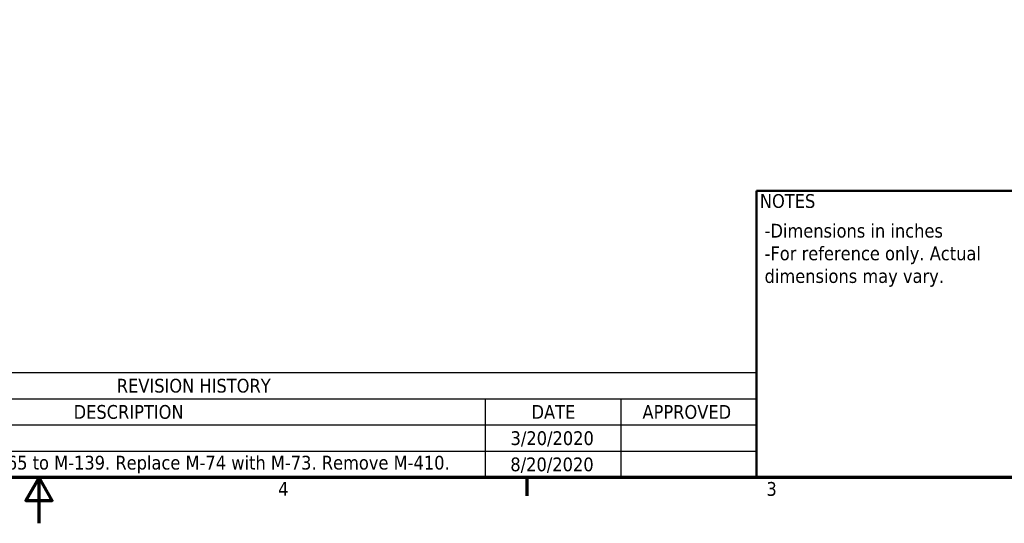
# Model space of a CAD drawing. Header units: inches. Extents: x 0.1 to 33.9, y 0.6 to 21.4.
# Tile 34 of 256: x 16.8 to 25.4, y 0.6 to 5. Entities that reach past the tile are written whole.
import ezdxf
from ezdxf.enums import TextEntityAlignment as Align

# ---------------------------------------------------------------- set-up
doc = ezdxf.new("R2010")
doc.units = ezdxf.units.IN
doc.header["$MEASUREMENT"] = 0
for name, color, linetype, lineweight in [('Border (ANSI)', 7, 'Continuous', 70), ('Symbol (ANSI)', 7, 'Continuous', 25), ('Title (ANSI)', 7, 'Continuous', 50)]:
    doc.layers.add(name, color=color, linetype=linetype, lineweight=lineweight)
doc.styles.add('Note Text (ANSI)', font='tahoma.ttf')
doc.styles.get("Standard").update_dxf_attribs({"font": 'tahoma.ttf'})
doc.styles.add('Text Style39', font='tahoma.ttf')

# ---------------------------------------------------------------- blocks, each defined once
blk = doc.blocks.new('Borders Default Border')
at = {"layer": 'Border (ANSI)'}
blk.add_line((21.25, 1), (21.25, 0.84), dxfattribs=at)
at = {"layer": 'Border (ANSI)', "flags": 128}
for points in [[(0.5, 1), (0.5, 21), (33.5, 21), (33.5, 1), (0.5, 1)], [(17, 0.6), (17, 1), (16.8845, 0.8), (17.1155, 0.8), (17, 1)]]:
    blk.add_lwpolyline(points, dxfattribs=at)
at = {"layer": 'Border (ANSI)', "char_height": 0.12, "attachment_point": 7, "style": 'Note Text (ANSI)'}
for s, insert in [('4', (19.0831, 0.84)), ('3', (23.3377, 0.8375))]:
    blk.add_mtext(s, dxfattribs=dict(at, insert=insert))
blk = doc.blocks.new('Title Blocks ECS Standard w Comments')
at = {"layer": 'Title (ANSI)'}
for p, q in [((2.1817, 4.7562), (2.1817, 7.2562)), ((2.1817, 7.2562), (4.6817, 7.2562)), ((4.6817, 4.7562), (2.1817, 4.7562))]:
    blk.add_line(p, q, dxfattribs=at)
at = {"layer": 'Title (ANSI)', "insert": (2.2117, 7.2262), "char_height": 0.12, "attachment_point": 1, "style": 'Note Text (ANSI)'}
blk.add_mtext('\\fTahoma|b0|i0;NOTES', dxfattribs=at)
at = {"layer": 'Title (ANSI)', "lineweight": 30, "flags": 63}
for tag, p in [('COMPANY', (9.9317, 6.9462)), ('<DRAWING_NUMBER>', (10.6817, 5.3997)), ('Sheet_Size', (7.8067, 5.3812)), ('REVISION_NUMBER', (8.5567, 5.3812))]:
    blk.add_attdef(tag, text='', height=0.24, dxfattribs=at).set_placement(p, align=Align.MIDDLE_CENTER)
at = {"layer": 'Title (ANSI)', "style": 'Text Style39'}
for tag, p in [('AUTHOR', (4.7117, 6.9112)), ('CREATION_DATE', (6.4617, 6.9112)), ('CHECKED_BY', (4.7117, 6.5362)), ('CHECKED_DATE', (6.4617, 6.5362))]:
    blk.add_attdef(tag, text='', height=0.125, dxfattribs=at).set_placement(p, align=Align.BOTTOM_LEFT)
at = {"layer": 'Title (ANSI)', "lineweight": 30, "flags": 63}
for tag, height, p in [('COMMENTS', 0.12, (2.2117, 7.0062)), ('DESCRIPTION', 0.125, (8.9617, 6.3862))]:
    blk.add_attdef(tag, text='', height=height, dxfattribs=at).set_placement(p, align=Align.TOP_LEFT)
blk.add_attdef('PART_NUMBER', text='', height=0.24, dxfattribs=at).set_placement((7.4617, 6.2226), align=Align.MIDDLE_LEFT)
blk.add_attdef('Initial_View_Scale', text='', height=0.12, dxfattribs=at).set_placement((8.5217, 4.7862), align=Align.BOTTOM_RIGHT)
blk = doc.blocks.new('REVISION HISTORY')
at = {"layer": 'Symbol (ANSI)'}
for p, q in [((13.5443, 1.9144), (23.25, 1.9144)), ((23.25, 1.9144), (23.25, 1.6858)), ((13.5443, 1.6858), (23.25, 1.6858)), ((20.8878, 1.6858), (20.8878, 1.4572)), ((22.0689, 1.6858), (22.0689, 1.4572)), ((23.25, 1.6858), (23.25, 1.4572)), ((13.5443, 1.4572), (23.25, 1.4572)), ((20.8878, 1.4572), (20.8878, 1)), ((22.0689, 1.4572), (22.0689, 1)), ((23.25, 1.4572), (23.25, 1)), ((13.5443, 1.2286), (23.25, 1.2286)), ((13.5443, 1), (23.25, 1))]:
    blk.add_line(p, q, dxfattribs=at)
at = {"layer": 'Symbol (ANSI)', "char_height": 0.12, "attachment_point": 7, "style": 'Note Text (ANSI)'}
for s, insert in [('REVISION HISTORY', (17.6769, 1.7375)), ('DESCRIPTION', (17.3009, 1.5089)), ('DATE', (21.2904, 1.5115)), ('APPROVED', (22.2571, 1.5089)), ('3/20/2020', (21.1077, 1.2672)), ('ECR-6: Change Filter M-1065 to M-139. Replace M-74 with M-73. Remove M-410.', (14.8523, 1.0346)), ('8/20/2020', (21.1059, 1.0386))]:
    blk.add_mtext(s, dxfattribs=dict(at, insert=insert))

msp = doc.modelspace()

# ---------------------------------------------------------------- block references
for name, p in [('Borders Default Border', (0, 0)), ('Title Blocks ECS Standard w Comments', (21.0683, -3.7562))]:
    msp.add_blockref(name, p)
at = {"layer": 'Symbol (ANSI)'}
msp.add_blockref('REVISION HISTORY', (0, 0), dxfattribs=at)

# ---------------------------------------------------------------- texts
at = {"layer": 'Symbol (ANSI)', "insert": (23.3211, 3.211), "char_height": 0.12, "width": 2.328071, "attachment_point": 1, "line_spacing_factor": 0.987884, "style": 'Note Text (ANSI)'}
msp.add_mtext('\\fTahoma|b0|i0;-Dimensions in inches\\P\\fTahoma|b0|i0;-For reference only. Actual \\Pdimensions may vary.', dxfattribs=at)

doc.saveas('drawing.dxf')
